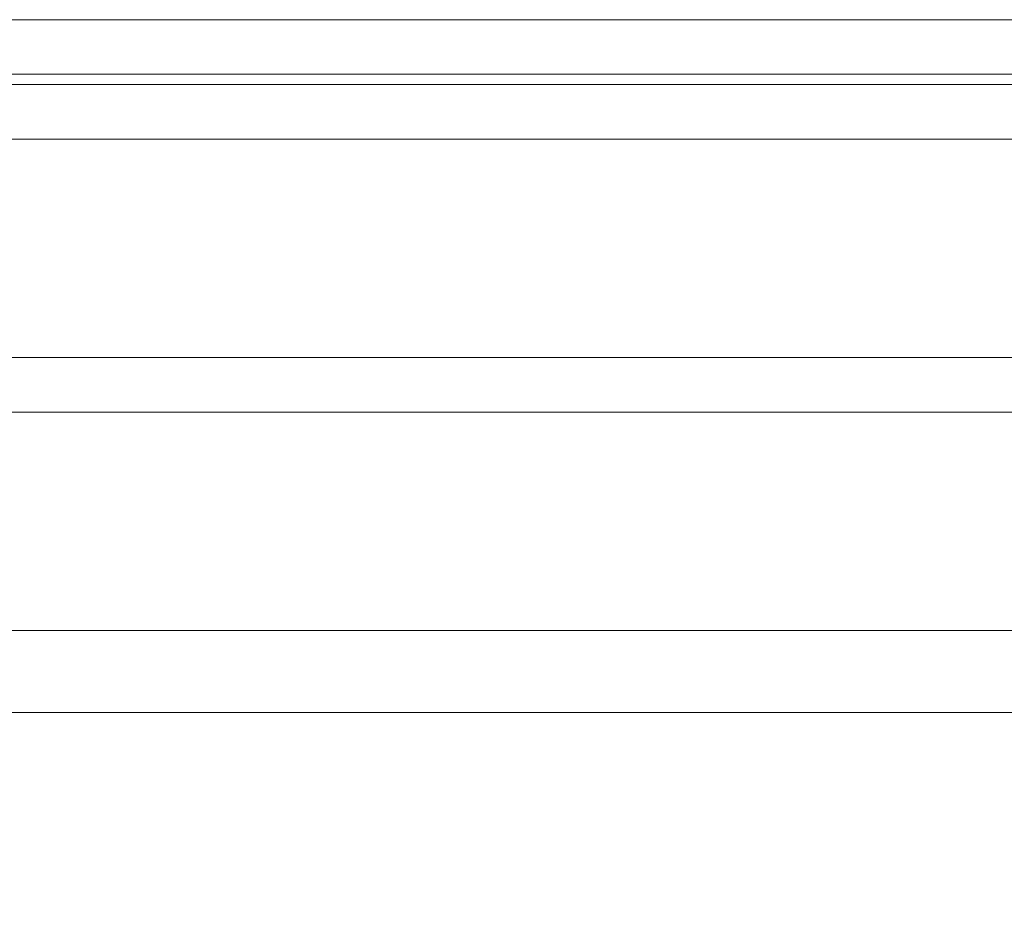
# Model space of a CAD drawing. Header units: inches. Extents: x 34737 to 291769, y 4926 to 74566.
# Tile 98 of 256: x 253066 to 253120, y 31083 to 31133. Entities that reach past the tile are written whole.
import ezdxf

# ---------------------------------------------------------------- set-up
doc = ezdxf.new("R2010")
doc.units = ezdxf.units.IN
doc.header["$LTSCALE"] = 300
doc.linetypes.add('ACAD_ISO02W100', pattern=[15, 12, -3])
doc.layers.add('!_A_03_ČIARKOVANÁ', color=41, linetype='ACAD_ISO02W100', lineweight=13)
doc.layers.add('_MB_szklo_0.15', color=142, linetype='Continuous', lineweight=15)

msp = doc.modelspace()

# ---------------------------------------------------------------- linework, layer by layer
at = {"layer": '!_A_03_ČIARKOVANÁ', "color": 7, "lineweight": -3}
msp.add_lwpolyline([(249296.379, 31082.775), (261523.629, 31082.775)], dxfattribs=at)
at = {"layer": '_MB_szklo_0.15'}
for points in [[(253094.379, 31129.875), (252405.879, 31129.875), (252405.879, 31132.875), (253094.379, 31132.875)], [(253094.379, 31129.875), (253139.379, 31129.875), (253139.379, 31132.875), (253094.379, 31132.875)], [(253094.379, 31129.305), (252405.879, 31129.305), (252405.879, 31129.875), (253094.379, 31129.875)], [(253094.379, 31129.305), (253139.379, 31129.305), (253139.379, 31129.875), (253094.379, 31129.875)], [(253094.379, 31126.305), (252405.879, 31126.305), (252405.879, 31129.305), (253094.379, 31129.305)], [(253094.379, 31126.305), (253139.379, 31126.305), (253139.379, 31129.305), (253094.379, 31129.305)], [(253094.379, 31111.305), (252405.879, 31111.305), (252405.879, 31114.305), (253094.379, 31114.305)], [(253094.379, 31111.305), (253139.379, 31111.305), (253139.379, 31114.305), (253094.379, 31114.305)], [(253094.379, 31094.805), (252405.879, 31094.805), (252405.879, 31099.305), (253094.379, 31099.305)], [(253094.379, 31094.805), (253139.379, 31094.805), (253139.379, 31099.305), (253094.379, 31099.305)]]:
    msp.add_lwpolyline(points, dxfattribs=at)

doc.saveas('drawing.dxf')
